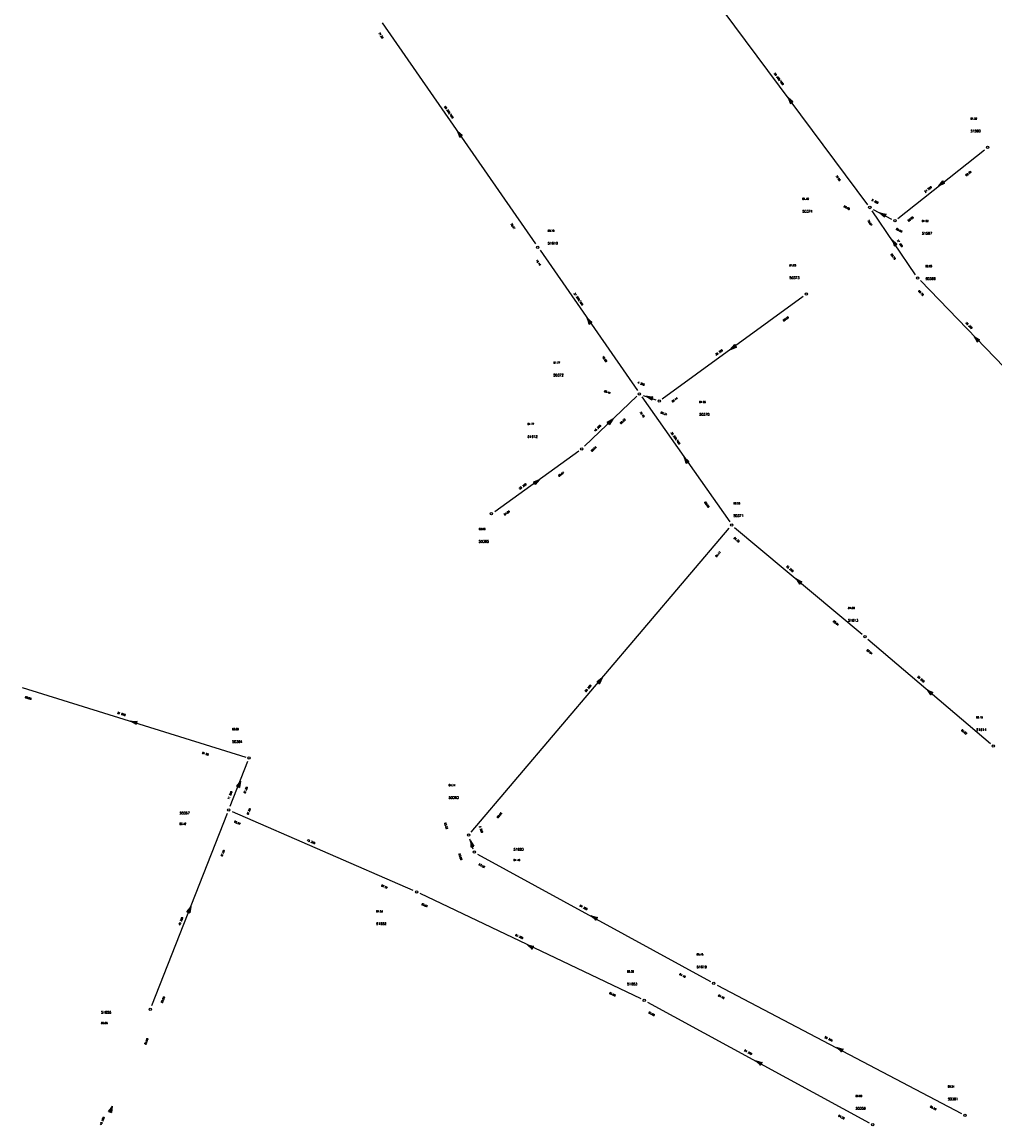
# Model space of a CAD drawing. Header units: metres. Extents: x 183111 to 185656, y 327391 to 329490.
# Tile 4 of 23: x 183959 to 184165, y 327391 to 327624. Entities that reach past the tile are written whole.
import ezdxf

# ---------------------------------------------------------------- set-up
doc = ezdxf.new("R2010")
doc.units = ezdxf.units.M
doc.header["$LTSCALE"] = 0.2
for name, color, linetype in [('B_RIO_L_PUTDEKSEL', 252, 'Continuous'), ('I90_PUTNUMMER', 252, 'Continuous'), ('I90_STRENG', 252, 'Continuous'), ('I90_TEKST', 252, 'Continuous')]:
    doc.layers.add(name, color=color, linetype=linetype)
doc.styles.get("Standard").update_dxf_attribs({"font": 'romans.shx'})

msp = doc.modelspace()

# ---------------------------------------------------------------- linework, layer by layer
at = {"layer": 'B_RIO_L_PUTDEKSEL', "lineweight": -3}
for centre in [(184163.5, 327597.9), (184138.6, 327585.2), (184143.9, 327582.4), (184068.4, 327576.8), (184148.7, 327570.3), (184125.2, 327566.9), (184089.9, 327545.8), (184094.1, 327544.3), (184077.7, 327534.2), (184058.6, 327520.5), (184109.4, 327518.1), (184137.6, 327494.5), (184164.7, 327471.4), (184007.4, 327468.9), (184003.1, 327457.9), (184053.8, 327452.6), (184055, 327449), (184042.8, 327440.6), (184105.6, 327421.3), (184090.9, 327417.7), (183986.5, 327415.8), (184158.7, 327393.4), (184139.2, 327391.4)]:
    msp.add_circle(centre, 0.25, dxfattribs=at)
at = {"layer": 'I90_STRENG', "lineweight": -3, "ltscale": 0.7}
for points in [[(184105.3, 327629.9), (184138.14, 327585.78)], [(184035.5, 327624.2), (184067.9, 327577.51)], [(184122.09, 327607.38), (184121.31, 327608.42)], [(184121.31, 327608.42), (184121.83, 327607.18)], [(184121.31, 327608.42), (184122.35, 327607.57)], [(184121.83, 327607.18), (184121.51, 327608.16)], [(184121.51, 327608.16), (184122.35, 327607.57)], [(184121.83, 327607.18), (184121.7, 327607.9)], [(184121.7, 327607.9), (184122.35, 327607.57)], [(184121.89, 327607.64), (184121.83, 327607.18)], [(184121.83, 327607.18), (184122.35, 327607.57)], [(184122.35, 327607.57), (184121.89, 327607.64)], [(184052.17, 327600.27), (184051.43, 327601.33)], [(184051.43, 327601.33), (184051.9, 327600.08)], [(184051.43, 327601.33), (184052.44, 327600.45)], [(184051.9, 327600.08), (184051.61, 327601.07)], [(184051.61, 327601.07), (184052.44, 327600.45)], [(184051.9, 327600.08), (184051.8, 327600.8)], [(184051.8, 327600.8), (184052.44, 327600.45)], [(184051.98, 327600.53), (184051.9, 327600.08)], [(184051.9, 327600.08), (184052.44, 327600.45)], [(184052.44, 327600.45), (184051.98, 327600.53)], [(184144.5, 327582.9), (184162.83, 327597.41)], [(184153.19, 327589.8), (184154.01, 327590.86)], [(184154.21, 327590.6), (184153.19, 327589.8)], [(184153.19, 327589.8), (184154.41, 327590.35)], [(184153.45, 327590), (184154.01, 327590.86)], [(184154.41, 327590.35), (184153.45, 327590)], [(184153.7, 327590.2), (184154.01, 327590.86)], [(184154.41, 327590.35), (184153.7, 327590.2)], [(184154.01, 327590.86), (184153.95, 327590.4)], [(184153.95, 327590.4), (184154.41, 327590.35)], [(184154.41, 327590.35), (184154.01, 327590.86)], [(184139, 327584.5), (184148.21, 327570.94)], [(184139.3, 327584.8), (184143.2, 327582.76)], [(184141.88, 327583.5), (184140.72, 327584.1)], [(184140.72, 327584.1), (184141.73, 327583.21)], [(184140.72, 327584.1), (184142.03, 327583.79)], [(184141.73, 327583.21), (184141.01, 327583.95)], [(184141.01, 327583.95), (184142.03, 327583.79)], [(184141.73, 327583.21), (184141.3, 327583.8)], [(184141.3, 327583.8), (184142.03, 327583.79)], [(184142.03, 327583.79), (184141.59, 327583.65)], [(184141.59, 327583.65), (184141.73, 327583.21)], [(184141.73, 327583.21), (184142.03, 327583.79)], [(184068.9, 327576.2), (184089.49, 327546.51)], [(184144.07, 327577.26), (184143.33, 327578.34)], [(184143.33, 327578.34), (184143.8, 327577.08)], [(184143.33, 327578.34), (184144.33, 327577.45)], [(184143.8, 327577.08), (184143.52, 327578.07)], [(184143.52, 327578.07), (184144.33, 327577.45)], [(184143.8, 327577.08), (184143.7, 327577.8)], [(184143.7, 327577.8), (184144.33, 327577.45)], [(184143.88, 327577.53), (184143.8, 327577.08)], [(184143.8, 327577.08), (184144.33, 327577.45)], [(184144.33, 327577.45), (184143.88, 327577.53)], [(184149.3, 327569.8), (184172.89, 327545.33)], [(184094.7, 327544.8), (184124.52, 327566.45)], [(184079.57, 327560.77), (184078.83, 327561.83)], [(184078.83, 327561.83), (184079.3, 327560.58)], [(184078.83, 327561.83), (184079.84, 327560.95)], [(184079.3, 327560.58), (184079.01, 327561.57)], [(184079.01, 327561.57), (184079.84, 327560.95)], [(184079.3, 327560.58), (184079.2, 327561.3)], [(184079.2, 327561.3), (184079.84, 327560.95)], [(184079.39, 327561.03), (184079.3, 327560.58)], [(184079.3, 327560.58), (184079.84, 327560.95)], [(184079.84, 327560.95), (184079.39, 327561.03)], [(184161.55, 327557.03), (184160.65, 327557.97)], [(184160.65, 327557.97), (184161.32, 327556.81)], [(184160.65, 327557.97), (184161.79, 327557.26)], [(184161.32, 327556.81), (184160.87, 327557.73)], [(184160.87, 327557.73), (184161.79, 327557.26)], [(184109.17, 327555.22), (184110.03, 327556.24)], [(184110.23, 327555.98), (184109.17, 327555.22)], [(184109.17, 327555.22), (184110.42, 327555.72)], [(184109.44, 327555.41), (184110.03, 327556.24)], [(184110.42, 327555.72), (184109.44, 327555.41)], [(184109.7, 327555.6), (184110.03, 327556.24)], [(184110.42, 327555.72), (184109.7, 327555.6)], [(184110.03, 327556.24), (184109.96, 327555.79)], [(184109.96, 327555.79), (184110.42, 327555.72)], [(184110.42, 327555.72), (184110.03, 327556.24)], [(184161.32, 327556.81), (184161.1, 327557.5)], [(184161.1, 327557.5), (184161.79, 327557.26)], [(184161.79, 327557.26), (184161.33, 327557.27)], [(184161.33, 327557.27), (184161.32, 327556.81)], [(184161.32, 327556.81), (184161.79, 327557.26)], [(184078.3, 327534.8), (184089.34, 327545.32)], [(184090.4, 327545.2), (184108.98, 327518.79)], [(184090.7, 327545.5), (184093.38, 327544.54)], [(184092.61, 327544.88), (184091.39, 327545.32)], [(184091.39, 327545.32), (184092.5, 327544.57)], [(184091.39, 327545.32), (184092.72, 327545.19)], [(184092.5, 327544.57), (184091.69, 327545.21)], [(184091.69, 327545.21), (184092.72, 327545.19)], [(184092, 327545.1), (184092.72, 327545.19)], [(184092.5, 327544.57), (184092, 327545.1)], [(184092.72, 327545.19), (184092.3, 327544.99)], [(184092.3, 327544.99), (184092.5, 327544.57)], [(184092.5, 327544.57), (184092.72, 327545.19)], [(184084.27, 327540.45), (184083.11, 327539.79)], [(184083.11, 327539.79), (184084.04, 327540.22)], [(184083.11, 327539.79), (184083.8, 327540)], [(184083.11, 327539.79), (184083.55, 327539.32)], [(184083.56, 327539.78), (184083.11, 327539.79)], [(184083.33, 327539.55), (184084.27, 327540.45)], [(184084.27, 327540.45), (184083.55, 327539.32)], [(184084.04, 327540.22), (184083.55, 327539.32)], [(184083.8, 327540), (184083.55, 327539.32)], [(184083.55, 327539.32), (184083.56, 327539.78)], [(184059.3, 327521), (184077.11, 327533.76)], [(184100.07, 327531.37), (184099.33, 327532.43)], [(184099.33, 327532.43), (184099.81, 327531.18)], [(184099.33, 327532.43), (184100.34, 327531.55)], [(184099.81, 327531.18), (184099.51, 327532.16)], [(184099.51, 327532.16), (184100.34, 327531.55)], [(184099.81, 327531.18), (184099.7, 327531.9)], [(184099.7, 327531.9), (184100.34, 327531.55)], [(184099.89, 327531.63), (184099.81, 327531.18)], [(184099.81, 327531.18), (184100.34, 327531.55)], [(184100.34, 327531.55), (184099.89, 327531.63)], [(184068.73, 327527.68), (184067.48, 327527.18)], [(184067.48, 327527.18), (184068.46, 327527.49)], [(184067.48, 327527.18), (184068.2, 327527.3)], [(184067.67, 327526.92), (184068.73, 327527.68)], [(184068.73, 327527.68), (184067.86, 327526.66)], [(184068.46, 327527.49), (184067.86, 327526.66)], [(184068.2, 327527.3), (184067.86, 327526.66)], [(184067.48, 327527.18), (184067.86, 327526.66)], [(184067.93, 327527.11), (184067.48, 327527.18)], [(184067.86, 327526.66), (184067.93, 327527.11)], [(184054.3, 327453.2), (184108.87, 327517.48)], [(184110, 327517.6), (184136.96, 327495.03)], [(184124, 327505.88), (184123, 327506.72)], [(184123, 327506.72), (184123.79, 327505.63)], [(184123, 327506.72), (184124.21, 327506.13)], [(184123.79, 327505.63), (184123.25, 327506.51)], [(184123.25, 327506.51), (184124.21, 327506.13)], [(184123.79, 327505.63), (184123.5, 327506.3)], [(184123.5, 327506.3), (184124.21, 327506.13)], [(184124.21, 327506.13), (184123.75, 327506.09)], [(184123.75, 327506.09), (184123.79, 327505.63)], [(184123.79, 327505.63), (184124.21, 327506.13)], [(184138.2, 327494), (184164.09, 327471.94)], [(184082.02, 327485.79), (184080.93, 327485.01)], [(184080.93, 327485.01), (184081.81, 327485.55)], [(184080.93, 327485.01), (184081.6, 327485.3)], [(184081.18, 327484.8), (184082.02, 327485.79)], [(184082.02, 327485.79), (184081.43, 327484.59)], [(184081.81, 327485.55), (184081.43, 327484.59)], [(184081.6, 327485.3), (184081.43, 327484.59)], [(183959.4, 327483.8), (184006.68, 327469.09)], [(184081.39, 327485.05), (184080.93, 327485.01)], [(184080.93, 327485.01), (184081.43, 327484.59)], [(184081.43, 327484.59), (184081.39, 327485.05)], [(184151.69, 327482.48), (184150.7, 327483.32)], [(184150.7, 327483.32), (184151.48, 327482.23)], [(184150.7, 327483.32), (184151.9, 327482.72)], [(184151.48, 327482.23), (184150.95, 327483.11)], [(184150.95, 327483.11), (184151.9, 327482.72)], [(184151.48, 327482.23), (184151.2, 327482.9)], [(184151.2, 327482.9), (184151.9, 327482.72)], [(184151.9, 327482.72), (184151.45, 327482.69)], [(184151.45, 327482.69), (184151.48, 327482.23)], [(184151.48, 327482.23), (184151.9, 327482.72)], [(183983.62, 327476.31), (183982.38, 327476.69)], [(183982.38, 327476.69), (183983.52, 327476)], [(183982.38, 327476.69), (183983.72, 327476.62)], [(183982.69, 327476.6), (183983.72, 327476.62)], [(183983.52, 327476), (183982.69, 327476.6)], [(183983, 327476.5), (183983.72, 327476.62)], [(183983.52, 327476), (183983, 327476.5)], [(183983.72, 327476.62), (183983.31, 327476.4)], [(183983.31, 327476.4), (183983.52, 327476)], [(183983.52, 327476), (183983.72, 327476.62)], [(184003.4, 327458.7), (184007.13, 327468.21)], [(184005.54, 327464.01), (184004.76, 327462.91)], [(184004.76, 327462.91), (184005.42, 327463.7)], [(184004.76, 327462.91), (184005.3, 327463.4)], [(184005.18, 327463.1), (184004.76, 327462.91)], [(184004.76, 327462.91), (184005.36, 327462.68)], [(184005.06, 327462.79), (184005.54, 327464.01)], [(184005.36, 327462.68), (184005.18, 327463.1)], [(184005.3, 327463.4), (184005.36, 327462.68)], [(184005.54, 327464.01), (184005.36, 327462.68)], [(184005.42, 327463.7), (184005.36, 327462.68)], [(184003.8, 327457.6), (184042.03, 327440.93)], [(183986.8, 327416.6), (184002.8, 327457.21)], [(184054, 327451.8), (184054.7, 327449.72)], [(184054.61, 327450.18), (184054.19, 327451.42)], [(184054.19, 327451.42), (184054.3, 327450.08)], [(184054.19, 327451.42), (184054.91, 327450.29)], [(184054.3, 327450.08), (184054.3, 327451.11)], [(184054.3, 327451.11), (184054.91, 327450.29)], [(184054.3, 327450.08), (184054.4, 327450.8)], [(184054.5, 327450.49), (184054.3, 327450.08)], [(184054.3, 327450.08), (184054.91, 327450.29)], [(184054.4, 327450.8), (184054.91, 327450.29)], [(184054.91, 327450.29), (184054.5, 327450.49)], [(184055.7, 327448.6), (184104.89, 327421.68)], [(184043.5, 327440.3), (184090.16, 327418.08)], [(183995.04, 327437.5), (183994.26, 327436.41)], [(183994.26, 327436.41), (183994.92, 327437.2)], [(183994.26, 327436.41), (183994.8, 327436.9)], [(183994.68, 327436.6), (183994.26, 327436.41)], [(183994.26, 327436.41), (183994.86, 327436.18)], [(183994.56, 327436.29), (183995.04, 327437.5)], [(183994.86, 327436.18), (183994.68, 327436.6)], [(183994.8, 327436.9), (183994.86, 327436.18)], [(183995.04, 327437.5), (183994.86, 327436.18)], [(183994.92, 327437.2), (183994.86, 327436.18)], [(184080.87, 327434.89), (184079.73, 327435.51)], [(184079.73, 327435.51), (184080.71, 327434.6)], [(184079.73, 327435.51), (184081.03, 327435.17)], [(184080.71, 327434.6), (184080.01, 327435.36)], [(184080.01, 327435.36), (184081.03, 327435.17)], [(184080.71, 327434.6), (184080.3, 327435.2)], [(184080.3, 327435.2), (184081.03, 327435.17)], [(184081.03, 327435.17), (184080.58, 327435.04)], [(184080.58, 327435.04), (184080.71, 327434.6)], [(184080.71, 327434.6), (184081.03, 327435.17)], [(184067.39, 327428.82), (184066.21, 327429.38)], [(184066.21, 327429.38), (184067.25, 327428.53)], [(184066.21, 327429.38), (184067.53, 327429.11)], [(184067.25, 327428.53), (184066.51, 327429.24)], [(184066.51, 327429.24), (184067.53, 327429.11)], [(184066.8, 327429.1), (184067.53, 327429.11)], [(184067.25, 327428.53), (184066.8, 327429.1)], [(184067.53, 327429.11), (184067.09, 327428.96)], [(184067.09, 327428.96), (184067.25, 327428.53)], [(184067.25, 327428.53), (184067.53, 327429.11)], [(184106.3, 327420.9), (184157.99, 327393.74)], [(184091.6, 327417.3), (184138.49, 327391.79)], [(184132.77, 327407.1), (184131.62, 327407.7)], [(184131.62, 327407.7), (184132.62, 327406.81)], [(184131.62, 327407.7), (184132.93, 327407.39)], [(184132.62, 327406.81), (184131.91, 327407.55)], [(184131.91, 327407.55), (184132.93, 327407.39)], [(184132.62, 327406.81), (184132.2, 327407.4)], [(184132.2, 327407.4), (184132.93, 327407.39)], [(184132.93, 327407.39), (184132.49, 327407.25)], [(184132.49, 327407.25), (184132.62, 327406.81)], [(184132.62, 327406.81), (184132.93, 327407.39)], [(184115.67, 327404.29), (184114.53, 327404.91)], [(184114.53, 327404.91), (184115.52, 327404)], [(184114.53, 327404.91), (184115.83, 327404.57)], [(184115.52, 327404), (184114.81, 327404.76)], [(184114.81, 327404.76), (184115.83, 327404.57)], [(184115.52, 327404), (184115.1, 327404.6)], [(184115.1, 327404.6), (184115.83, 327404.57)], [(184115.83, 327404.57), (184115.39, 327404.44)], [(184115.39, 327404.44), (184115.52, 327404)], [(184115.52, 327404), (184115.83, 327404.57)], [(183978.44, 327395.3), (183977.66, 327394.21)], [(183977.66, 327394.21), (183978.32, 327395)], [(183977.66, 327394.21), (183978.2, 327394.7)], [(183978.08, 327394.4), (183977.66, 327394.21)], [(183977.96, 327394.09), (183978.44, 327395.3)], [(183978.27, 327393.98), (183978.08, 327394.4)], [(183978.2, 327394.7), (183978.27, 327393.98)], [(183978.44, 327395.3), (183978.27, 327393.98)], [(183978.32, 327395), (183978.27, 327393.98)], [(183977.66, 327394.21), (183978.27, 327393.98)]]:
    msp.add_lwpolyline(points, dxfattribs=at)

# ---------------------------------------------------------------- texts
at = {"layer": 'I90_PUTNUMMER', "lineweight": -3}
for s, p in [('51590', (184159.9, 327601.1)), ('50374', (184124.33, 327584.15)), ('51597', (184149.62, 327579.46)), ('51610', (184070.52, 327577.4)), ('50373', (184121.6, 327570.1)), ('50369', (184150.37, 327569.92)), ('50372', (184071.73, 327549.52)), ('50370', (184102.55, 327541.22)), ('51612', (184066.24, 327536.56)), ('50371', (184109.78, 327519.83)), ('50365', (184055.94, 327514.38)), ('51613', (184134, 327497.7)), ('51614', (184161.1, 327474.6)), ('50364', (184003.8, 327472.1)), ('50363', (184049.58, 327460.28)), ('50357', (183992.7, 327457)), ('51620', (184063.29, 327449.33)), ('51652', (184034.26, 327433.61)), ('51619', (184102, 327424.5)), ('51653', (184087.3, 327420.9)), ('51655', (183976.1, 327414.9)), ('50361', (184155.1, 327396.6)), ('50359', (184135.6, 327394.6))]:
    msp.add_text(s, height=0.5, dxfattribs=at).set_placement(p)
at = {"layer": 'I90_TEKST', "lineweight": -3}
for s, rotation, oblique, p in [('77.39', 304.7342, 359.9805, (184034.7, 327622)), ('56 300/450', 306.6354, 359.9595, (184118.3, 327613.5)), ('58 300/450', 304.7342, 359.9805, (184048.6, 327606.5)), ('80.35', 38.3514, 0.0357, (184159, 327591.8)), ('79.85', 306.6354, 359.9595, (184131.35, 327591.86)), ('24 300', 38.3514, 0.0357, (184150.3, 327588.3)), ('80.05', 332.3592, 359.9494, (184133.05, 327585.32)), ('5 300', 332.3592, 359.9494, (184138.97, 327586.68)), ('80.05', 38.3514, 0.0357, (184146.8, 327582.2)), ('78.07', 304.7342, 359.9805, (184062.6, 327581.7)), ('79.94', 304.2035, 359.9878, (184138.06, 327582.43)), ('80.00', 332.3592, 359.9494, (184144.09, 327580.54)), ('17 300', 304.2035, 359.9878, (184144.3, 327578.26)), ('78.44', 304.7342, 359.9805, (184068, 327574)), ('80.78', 304.2035, 359.9878, (184143, 327575.3)), ('37 300/450', 304.7342, 359.9805, (184076, 327567)), ('80.78', 313.9092, 359.9384, (184148.8, 327567.5)), ('80.50', 36.0183, 0.0655, (184120.4, 327561.1)), ('35 300', 313.9092, 359.9384, (184158.8, 327560.8)), ('78.89', 304.7342, 359.9805, (184082, 327553.63)), ('38 300', 36.0183, 0.0655, (184106.1, 327553.9)), ('4 300', 340.2964, 359.9858, (184089.51, 327548.06)), ('80.44', 340.2964, 359.9858, (184082.41, 327546.26)), ('80.44', 36.0183, 0.0655, (184096.9, 327544)), ('79.46', 305.1286, 359.9957, (184089.92, 327541.95)), ('80.37', 340.2964, 359.9858, (184094.34, 327541.73)), ('16 300', 43.6028, 0.0061, (184080.5, 327537.8)), ('80.50', 43.6028, 0.0061, (184086, 327539.4)), ('33 300/450', 305.1286, 359.9957, (184096.5, 327537.6)), ('80.64', 43.6028, 0.0061, (184079.87, 327533.57)), ('80.64', 35.6237, 0.0502, (184072.9, 327528.3)), ('23 300', 35.6237, 0.0502, (184064.6, 327525.6)), ('80.98', 305.1286, 359.9957, (184103.6, 327522.9)), ('81.05', 35.6237, 0.0502, (184061.4, 327520.1)), ('81.39', 320.068, 359.9808, (184109.8, 327515.3)), ('81.11', 49.6731, -0.0077, (184106.2, 327511.3)), ('36 300', 320.068, 359.9808, (184120.9, 327509.3)), ('82.91', 320.068, 359.9808, (184130.8, 327497.7)), ('82.91', 319.5861, 360.001, (184137.9, 327491.6)), ('35 300', 319.5861, 360.001, (184148.6, 327486)), ('85 300', 49.6731, -0.0077, (184078.6, 327482.8)), ('80.95', 342.7159, 359.9936, (183960, 327481.6)), ('51 800', 342.7159, 359.9936, (183979.5, 327478.3)), ('83.82', 319.5861, 360.001, (184157.9, 327474.7)), ('81.28', 342.7159, 359.9936, (183997.43, 327469.82)), ('81.28', 68.5769, 0.01, (184006.6, 327461.4)), ('11 300', 68.5769, 0.01, (184003.2, 327460.1)), ('81.55', 68.5769, 0.01, (184007.24, 327456.89)), ('83.06', 49.6731, -0.0077, (184060, 327456.14)), ('82.27', 336.4448, 359.9733, (184004.2, 327455.3)), ('83.52', 288.513, 359.9804, (184048.64, 327455.15)), ('3 300', 288.513, 359.9804, (184056.01, 327454.46)), ('43 300', 336.4448, 359.9733, (184019.6, 327451.4)), ('81.55', 68.5194, 0.0507, (184001.74, 327448.09)), ('83.06', 288.513, 359.9804, (184051.67, 327448.61)), ('83.52', 331.3108, 360.0057, (184055.9, 327446.3)), ('82.27', 336.4448, 359.9733, (184035.3, 327441.8)), ('83.01', 334.5393, 359.961, (184043.8, 327437.9)), ('57 300', 331.3108, 360.0057, (184077.2, 327437.6)), ('45 300', 68.5194, 0.0507, (183992.8, 327433.5)), ('53 300', 334.5393, 359.961, (184063.6, 327431.4)), ('84.48', 331.3108, 360.0057, (184098.3, 327423.1)), ('83.99', 68.5194, 0.0507, (183989.1, 327417.1)), ('83.68', 334.5393, 359.961, (184083.5, 327419.1)), ('84.48', 332.2759, 359.9647, (184106.5, 327418.6)), ('83.68', 331.4486, 359.9852, (184091.8, 327415)), ('83.99', 68.5769, 0.01, (183985.6, 327408.3)), ('59 300', 332.2759, 359.9647, (184129, 327409.8)), ('54 300', 331.4486, 359.9852, (184112, 327407)), ('85.50', 332.2759, 359.9647, (184151.3, 327395.1)), ('45 300', 68.5769, 0.01, (183976.2, 327391.3)), ('84.38', 331.4486, 359.9852, (184131.9, 327393.2))]:
    msp.add_text(s, height=0.36, rotation=rotation, dxfattribs=dict(at, oblique=oblique)).set_placement(p)
for s, p in [('81.52', (184159.9, 327603.8)), ('81.40', (184124.33, 327586.85)), ('81.52', (184149.62, 327582.16)), ('80.10', (184070.52, 327580.1)), ('81.93', (184121.6, 327572.8)), ('82.05', (184150.37, 327572.62)), ('81.77', (184071.73, 327552.22)), ('81.85', (184102.55, 327543.92)), ('81.77', (184066.24, 327539.26)), ('82.53', (184109.78, 327522.53)), ('82.08', (184055.94, 327517.08)), ('84.00', (184134, 327500.4)), ('85.15', (184161.1, 327477.3)), ('83.50', (184003.8, 327474.8)), ('84.14', (184049.58, 327462.97)), ('83.42', (183992.7, 327454.8)), ('84.46', (184063.29, 327447.13)), ('84.53', (184034.26, 327436.32)), ('85.45', (184102, 327427.2)), ('85.38', (184087.3, 327423.6)), ('85.05', (183976.1, 327412.7)), ('86.54', (184155.1, 327399.3)), ('86.00', (184135.6, 327397.3))]:
    msp.add_text(s, height=0.36, dxfattribs=at).set_placement(p)

doc.saveas('drawing.dxf')
